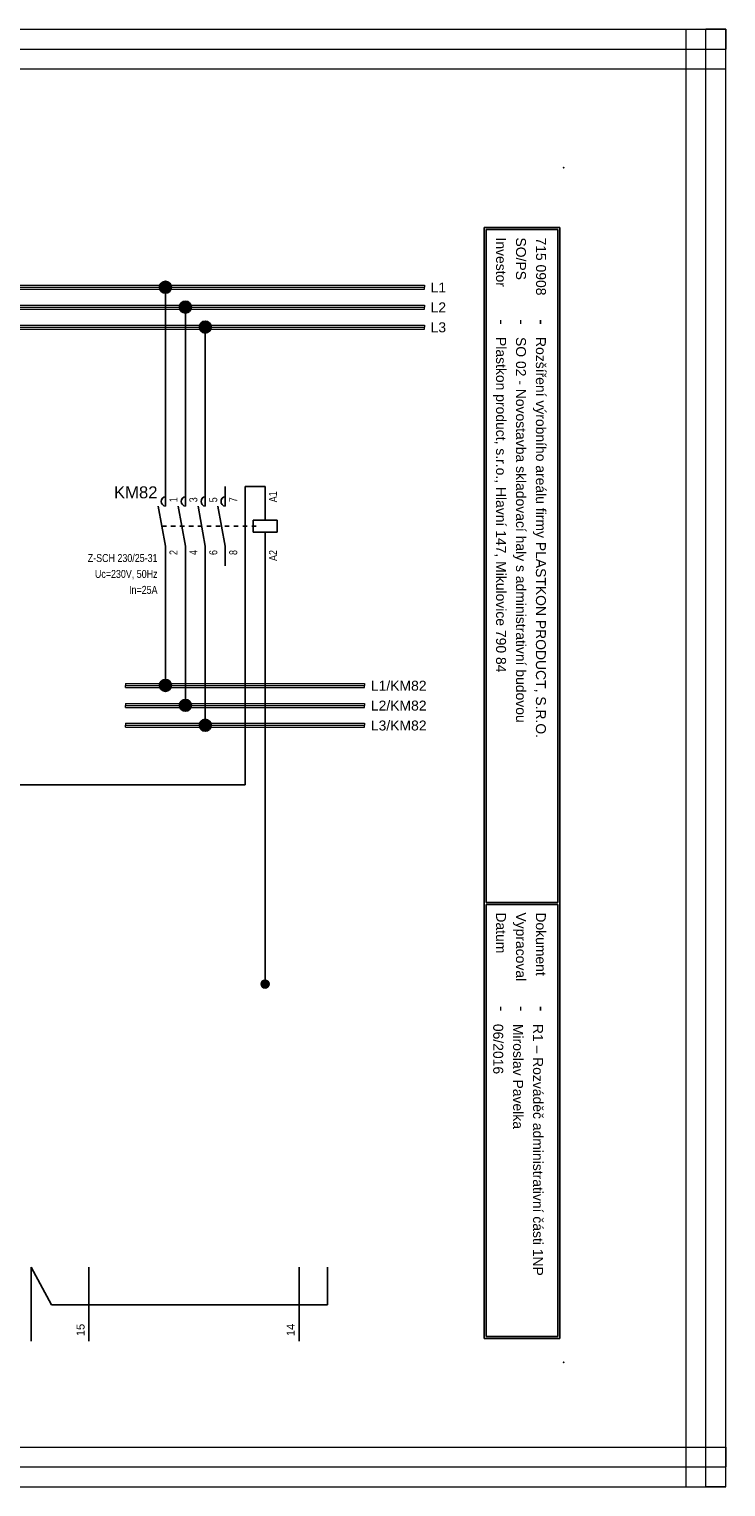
# Model space of a CAD drawing. Extents: x -9616 to -6735, y 5485 to 6008.
# Tile 8 of 15: x -8294 to -8119, y 5574 to 5940. Entities that reach past the tile are written whole.
import ezdxf
from ezdxf.enums import TextEntityAlignment as Align

# ---------------------------------------------------------------- set-up
doc = ezdxf.new("R2010")
doc.units = 0
doc.header["$MEASUREMENT"] = 0
doc.linetypes.add('DASHED', pattern=[0.564444, 0.282222, -0.282222])
for name, color, linetype in [('1-KRESBA', 7, 'Continuous'), ('__Bílá', 7, 'Continuous'), ('__Oranžová', 30, 'Continuous'), ('__Vínová 220', 220, 'Continuous'), ('__Černá 250', 7, 'Continuous')]:
    doc.layers.add(name, color=color, linetype=linetype)
doc.styles.add('Arial', font='arial.ttf')

# ---------------------------------------------------------------- blocks, each defined once
blk = doc.blocks.new('BLK_Razítko_malé_pro_rozváděče')
at = {"layer": '__Bílá'}
for p, q in [((15, -1), (15, -20)), ((15, -1), (294, -1)), ((15.5, -1.5), (15.5, -19.5)), ((15.5, -1.5), (184.5, -1.5)), ((184.5, -1.5), (184.5, -19.5)), ((185, -1.5), (185, -19.5)), ((185, -1.5), (293.5, -1.5)), ((293.5, -19.5), (293.5, -1.5)), ((294, -20), (294, -1)), ((15, -20), (294, -20)), ((15.5, -19.5), (184.5, -19.5)), ((185, -19.5), (293.5, -19.5)), ((15, -405), (15, -419)), ((15, -405), (294, -405)), ((15.5, -405.5), (15.5, -418.5)), ((15.5, -405.5), (194.5, -405.5)), ((194.5, -405.5), (194.5, -418.5)), ((195, -405.5), (195, -418.5)), ((195, -405.5), (293.5, -405.5)), ((293.5, -405.5), (293.5, -418.5)), ((294, -405), (294, -419)), ((15, -419), (294, -419)), ((15.5, -418.5), (194.5, -418.5)), ((195, -418.5), (293.5, -418.5))]:
    blk.add_line(p, q, dxfattribs=at)
for p in [(0, 0), (300, 0), (0, -420), (300, -420)]:
    blk.add_point(p, dxfattribs=at)
at = {"layer": '__Bílá', "style": 'Arial'}
for s, height, p in [('-', 3, (38, -7)), ('Dokument', 2.5, (187, -7)), ('-', 3, (210.5, -7)), ('SO/PS', 2.5, (17.5, -12)), ('-', 3, (38, -12)), ('Vypracoval', 2.5, (187, -12)), ('-', 3, (210.5, -12)), ('Investor', 2.5, (17.5, -17)), ('Datum', 2.5, (187, -17)), ('-', 3, (38, -17)), ('-', 3, (210.5, -17)), ('PVLK PROJECT s.r.o. , Langrova 195/33,  787 01 Šumperk', 2.5, (17.5, -411)), ('Copyright © 2012 PVLK', 2.5, (197, -411)), ('Telefon: 773 836 685, mobil: 777 848 204, e-mail: %%Upavelka@pvlk.cz', 2.5, (17.5, -416)), ('Číslo dokumentu .....', 2.5, (197, -416))]:
    blk.add_text(s, height=height, dxfattribs=at).set_placement(p)
at = {"layer": '__Vínová 220', "char_height": 2.5, "attachment_point": 7, "style": 'Arial'}
for s, insert in [('715 0908', (17.5, -7)), ('Rozšíření výrobního areálu firmy PLASTKON PRODUCT, S.R.O.', (42.5, -7.75)), ('R1 – Rozváděč administrativní části 1NP', (215, -7.75)), ('SO 02 - Novostavba skladovací haly s administrativní budovou', (42.5, -12.75)), ('Miroslav Pavelka', (215, -12.75)), ('Plastkon product, s.r.o., Hlavní 147, Mikulovice 790 84', (42.5, -17.75)), ('06/2016', (215, -17.75))]:
    blk.add_mtext(s, dxfattribs=dict(at, insert=insert))
at = {"layer": '__Vínová 220', "style": 'Arial'}
blk.add_attdef('ČÍSLO', text='', height=4, dxfattribs=at).set_placement((290, -416), align=Align.RIGHT)
blk = doc.blocks.new('V0085A01')
h = blk.add_hatch(color=256)
edge = h.paths.add_edge_path()
edge.add_arc((0, 0), 1, 0, 360)
blk.add_circle((0, 0), 1)
blk = doc.blocks.new('FEVA0810')
for p, q in [((0, 5), (0, 10)), ((5, 5), (5, 10)), ((10, 5), (10, 10)), ((15, 5), (15, 10)), ((25, 1.5), (25, 10)), ((-1.82, 5), (0, -5)), ((3.18, 5), (5, -5)), ((8.18, 5), (10, -5)), ((13.18, 5), (15, -5)), ((22, 1.5), (28, 1.5)), ((22, -1.5), (22, 1.5)), ((28, 1.5), (28, -1.5)), ((28, -1.5), (22, -1.5)), ((25, -1.5), (25, -10)), ((0, -5), (0, -10)), ((5, -5), (5, -10)), ((10, -5), (10, -10)), ((15, -5), (15, -10))]:
    blk.add_line(p, q)
at = {"linetype": 'DASHED', "ltscale": 4}
blk.add_line((-0.91, 0), (23.5, 0), dxfattribs=at)
for centre in [(0.15, 6.2), (5.15, 6.2), (10.15, 6.2), (15.15, 6.2)]:
    blk.add_arc(centre, 1.21, 97.3062, 262.6938)
at = {"style": 'Arial'}
blk.add_attdef('POPIS', text='', height=3, dxfattribs=at).set_placement((-2, 7), align=Align.RIGHT)
at = {"style": 'Arial', "width": 0.8}
for tag, p in [('NO1', (3, 6)), ('NO2', (8, 6)), ('NO3', (13, 6)), ('NO4', (18, 6)), ('A1', (28, 6))]:
    blk.add_attdef(tag, p, '', height=2, rotation=90, dxfattribs=at)
for tag, p in [('TYP', (-2, -9)), ('CÍVKA', (-2, -13)), ('AC1(PROUD)', (-2, -17)), ('AC3(VÝKON)', (-2, -21)), ('DOPLŇ1', (-2, -25)), ('DOPLŇ2', (-2, -29))]:
    blk.add_attdef(tag, text='', height=2, dxfattribs=at).set_placement(p, align=Align.RIGHT)
for tag, p in [('CO1', (3, -6)), ('CO2', (8, -6)), ('CO3', (13, -6)), ('CO4', (18, -6)), ('A2', (28, -6))]:
    blk.add_attdef(tag, text='', height=2, rotation=90, dxfattribs=at).set_placement(p, align=Align.RIGHT)
blk = doc.blocks.new('L0001A02')
at = {"linetype": 'Continuous'}
h = blk.add_hatch(color=256, dxfattribs=at)
edge = h.paths.add_edge_path()
edge.add_arc((0, 0), 1.5, 0, 360)
blk.add_circle((0, 0), 1.5)

msp = doc.modelspace()

# ---------------------------------------------------------------- linework, layer by layer
at = {"layer": '1-KRESBA'}
for p, q in [((-8260, 5825), (-8260, 5875)), ((-8255, 5825), (-8255, 5870)), ((-8250, 5825), (-8250, 5865)), ((-8235, 5825), (-8240, 5825)), ((-8240, 5825), (-8240, 5750)), ((-8260, 5805), (-8260, 5775)), ((-8255, 5805), (-8255, 5770)), ((-8250, 5805), (-8250, 5765)), ((-8235, 5805), (-8235, 5700)), ((-8450, 5750), (-8240, 5750)), ((-8293.7, 5628.88), (-8288.63, 5619.47)), ((-8288.63, 5619.47), (-8219.29, 5619.47))]:
    msp.add_line(p, q, dxfattribs=at)
at = {"layer": '__Oranžová', "lineweight": 0}
for p, q in [((-8550, 5875.5), (-8195, 5875.5)), ((-8550, 5875), (-8195, 5875)), ((-8550, 5874.5), (-8195, 5874.5)), ((-8195, 5875.5), (-8195, 5875)), ((-8195, 5874.5), (-8195, 5875)), ((-8550, 5870.5), (-8195, 5870.5)), ((-8550, 5870), (-8195, 5870)), ((-8550, 5869.5), (-8195, 5869.5)), ((-8195, 5870.5), (-8195, 5870)), ((-8195, 5869.5), (-8195, 5870)), ((-8550, 5865.5), (-8195, 5865.5)), ((-8550, 5865), (-8195, 5865)), ((-8195, 5865.5), (-8195, 5865)), ((-8195, 5864.5), (-8195, 5865)), ((-8550, 5864.5), (-8195, 5864.5)), ((-8270, 5775.5), (-8270, 5775)), ((-8270, 5775.5), (-8210, 5775.5)), ((-8270, 5774.5), (-8270, 5775)), ((-8270, 5775), (-8210, 5775)), ((-8270, 5774.5), (-8210, 5774.5)), ((-8210, 5775.5), (-8210, 5775)), ((-8210, 5774.5), (-8210, 5775)), ((-8270, 5770.5), (-8270, 5770)), ((-8270, 5770.5), (-8210, 5770.5)), ((-8270, 5769.5), (-8270, 5770)), ((-8270, 5770), (-8210, 5770)), ((-8270, 5769.5), (-8210, 5769.5)), ((-8210, 5770.5), (-8210, 5770)), ((-8210, 5769.5), (-8210, 5770)), ((-8270, 5765.5), (-8270, 5765)), ((-8270, 5765.5), (-8210, 5765.5)), ((-8270, 5764.5), (-8270, 5765)), ((-8270, 5765), (-8210, 5765)), ((-8270, 5764.5), (-8210, 5764.5)), ((-8210, 5765.5), (-8210, 5765)), ((-8210, 5764.5), (-8210, 5765))]:
    msp.add_line(p, q, dxfattribs=at)
at = {"layer": '__Vínová 220', "lineweight": 0}
for p, q in [((-8615.71, 5939.82), (-8119.31, 5939.82)), ((-8129.31, 5573.74), (-8129.31, 5939.82)), ((-8129.31, 5939.82), (-8124.31, 5939.82)), ((-8124.31, 5573.74), (-8124.31, 5939.82)), ((-8119.31, 5939.82), (-8124.31, 5939.82)), ((-8119.31, 5939.82), (-8119.31, 5934.82)), ((-8119.31, 5573.74), (-8119.31, 5939.82)), ((-8615.71, 5934.82), (-8119.31, 5934.82)), ((-8119.31, 5929.82), (-8119.31, 5934.82)), ((-8615.71, 5929.82), (-8119.31, 5929.82)), ((-8615.71, 5583.74), (-8119.31, 5583.74)), ((-8119.31, 5583.74), (-8119.31, 5578.74)), ((-8615.71, 5578.74), (-8119.31, 5578.74)), ((-8119.31, 5573.74), (-8119.31, 5578.74)), ((-8615.71, 5573.74), (-8119.31, 5573.74)), ((-8129.31, 5573.74), (-8124.31, 5573.74)), ((-8119.31, 5573.74), (-8124.31, 5573.74))]:
    msp.add_line(p, q, dxfattribs=at)
at = {"layer": '__Černá 250'}
for p, q in [((-8293.7, 5610.3), (-8293.7, 5628.88)), ((-8279.22, 5610.3), (-8279.22, 5628.88)), ((-8226.46, 5610.3), (-8226.46, 5628.88)), ((-8219.29, 5619.47), (-8219.29, 5628.88))]:
    msp.add_line(p, q, dxfattribs=at)

# ---------------------------------------------------------------- block references
at = {"color": 250, "linetype": 'Continuous'}
msp.add_blockref('V0085A01', (-8235, 5700), dxfattribs=at)
at = {"layer": '1-KRESBA', "rotation": 270}
msp.add_blockref('BLK_Razítko_malé_pro_rozváděče', (-8160, 5905), dxfattribs=at).add_auto_attribs({'ČÍSLO': '3'})
at = {"layer": '1-KRESBA'}
for p in [(-8260, 5875), (-8255, 5870), (-8250, 5865), (-8260, 5775), (-8255, 5770), (-8250, 5765)]:
    msp.add_blockref('L0001A02', p, dxfattribs=at)
at = {"layer": '__Černá 250'}
ref = msp.add_blockref('FEVA0810', (-8260, 5815), dxfattribs=at)
ref.add_attrib('POPIS', 'KM82', dxfattribs={"layer": '0', "height": 3, "style": 'Arial'}).set_placement((-8262, 5822), align=Align.RIGHT)
ref.add_attrib('TYP', 'Z-SCH 230/25-31', dxfattribs={"layer": '0', "height": 2, "style": 'Arial', "width": 0.8}).set_placement((-8262, 5806), align=Align.RIGHT)
ref.add_attrib('CÍVKA', 'Uc=230V, 50Hz', dxfattribs={"layer": '0', "height": 2, "style": 'Arial', "width": 0.8}).set_placement((-8262, 5802), align=Align.RIGHT)
ref.add_attrib('AC1(PROUD)', 'In=25A', dxfattribs={"layer": '0', "height": 2, "style": 'Arial', "width": 0.8}).set_placement((-8262, 5798), align=Align.RIGHT)
ref.add_attrib('CO1', '2', dxfattribs={"layer": '0', "height": 2, "rotation": 90, "style": 'Arial', "width": 0.8}).set_placement((-8257, 5809), align=Align.RIGHT)
ref.add_attrib('NO1', '1', (-8257, 5821), dxfattribs={"layer": '0', "height": 2, "rotation": 90, "style": 'Arial', "width": 0.8})
ref.add_attrib('CO2', '4', dxfattribs={"layer": '0', "height": 2, "rotation": 90, "style": 'Arial', "width": 0.8}).set_placement((-8252, 5809), align=Align.RIGHT)
ref.add_attrib('NO2', '3', (-8252, 5821), dxfattribs={"layer": '0', "height": 2, "rotation": 90, "style": 'Arial', "width": 0.8})
ref.add_attrib('CO3', '6', dxfattribs={"layer": '0', "height": 2, "rotation": 90, "style": 'Arial', "width": 0.8}).set_placement((-8247, 5809), align=Align.RIGHT)
ref.add_attrib('NO3', '5', (-8247, 5821), dxfattribs={"layer": '0', "height": 2, "rotation": 90, "style": 'Arial', "width": 0.8})
ref.add_attrib('CO4', '8', dxfattribs={"layer": '0', "height": 2, "rotation": 90, "style": 'Arial', "width": 0.8}).set_placement((-8242, 5809), align=Align.RIGHT)
ref.add_attrib('NO4', '7', (-8242, 5821), dxfattribs={"layer": '0', "height": 2, "rotation": 90, "style": 'Arial', "width": 0.8})
ref.add_attrib('A1', 'A1', (-8232, 5821), dxfattribs={"layer": '0', "height": 2, "rotation": 90, "style": 'Arial', "width": 0.8})
ref.add_attrib('A2', 'A2', dxfattribs={"layer": '0', "height": 2, "rotation": 90, "style": 'Arial', "width": 0.8}).set_placement((-8232, 5809), align=Align.RIGHT)

# ---------------------------------------------------------------- texts
at = {"layer": '1-KRESBA', "color": 250, "linetype": 'Continuous', "style": 'Arial'}
for s, p in [('15', (-8280.33, 5611.58)), ('14', (-8227.56, 5611.58))]:
    msp.add_text(s, height=2, rotation=90, dxfattribs=at).set_placement(p)
at = {"layer": '__Oranžová', "lineweight": 0, "style": 'Arial'}
for s, p in [('L1', (-8193.43, 5873.69)), ('L2', (-8193.43, 5868.69)), ('L3', (-8193.43, 5863.69)), ('L1/KM82', (-8208.43, 5773.69)), ('L2/KM82', (-8208.43, 5768.69)), ('L3/KM82', (-8208.43, 5763.69))]:
    msp.add_text(s, height=2.5, dxfattribs=at).set_placement(p)

doc.saveas('drawing.dxf')
